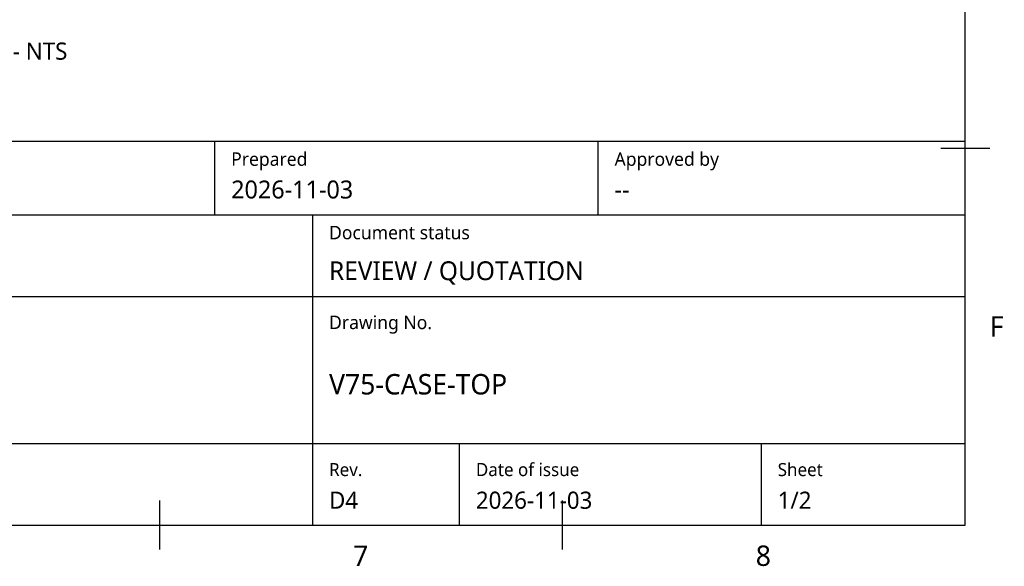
# Model space of a CAD drawing. Header units: millimetres. Extents: x 9 to 415, y 5 to 293.
# Tile 7 of 11: x 294 to 415, y 5 to 72. Entities that reach past the tile are written whole.
import ezdxf

# ---------------------------------------------------------------- set-up
doc = ezdxf.new("R2010")
doc.units = ezdxf.units.MM
doc.layers.add('NOTES', color=7, linetype='Continuous')
doc.layers.add('VISIBLE', color=7, linetype='Continuous')
doc.styles.add('OpenSans', font='OpenSans-Regular.ttf')

msp = doc.modelspace()

# ---------------------------------------------------------------- linework, layer by layer
at = {"layer": 'VISIBLE'}
for points in [[(15, 10), (410, 10), (410, 287), (15, 287), (15, 10)], [(230, 10), (230, 57), (410, 57)], [(318, 48), (318, 57)], [(365, 48), (365, 57)], [(407, 56.16667), (413, 56.16667)], [(230, 48), (410, 48)], [(330, 10), (330, 48)], [(230, 38), (410, 38)], [(230, 20), (410, 20)], [(348, 10), (348, 20)], [(385, 10), (385, 20)], [(311.25, 7), (311.25, 13)], [(360.625, 7), (360.625, 13)]]:
    msp.add_lwpolyline(points, dxfattribs=at)

# ---------------------------------------------------------------- texts
at = {"layer": 'NOTES', "style": 'OpenSans'}
for s, height, p in [('INTERIOR - NTS', 2.1, (280, 67)), ('Prepared', 1.65, (320, 54)), ('Approved by', 1.65, (367, 54)), ('2026-11-03', 2.2, (320, 50)), ('--', 2.2, (367, 50)), ('Document status', 1.65, (332, 45)), ('REVIEW / QUOTATION', 2.3, (332, 40)), ('Drawing No.', 1.65, (332, 34)), ('F', 2.5, (413, 33.08333)), ('V75-CASE-TOP', 2.5, (332, 26)), ('Rev.', 1.6, (332, 16)), ('Date of issue', 1.6, (350, 16)), ('Sheet', 1.6, (387, 16)), ('D4', 2.1, (332, 12)), ('2026-11-03', 2.1, (350, 12)), ('1/2', 2.1, (387, 12)), ('7', 2.5, (334.9375, 5)), ('8', 2.5, (384.3125, 5))]:
    msp.add_text(s, height=height, dxfattribs=at).set_placement(p)

doc.saveas('drawing.dxf')
